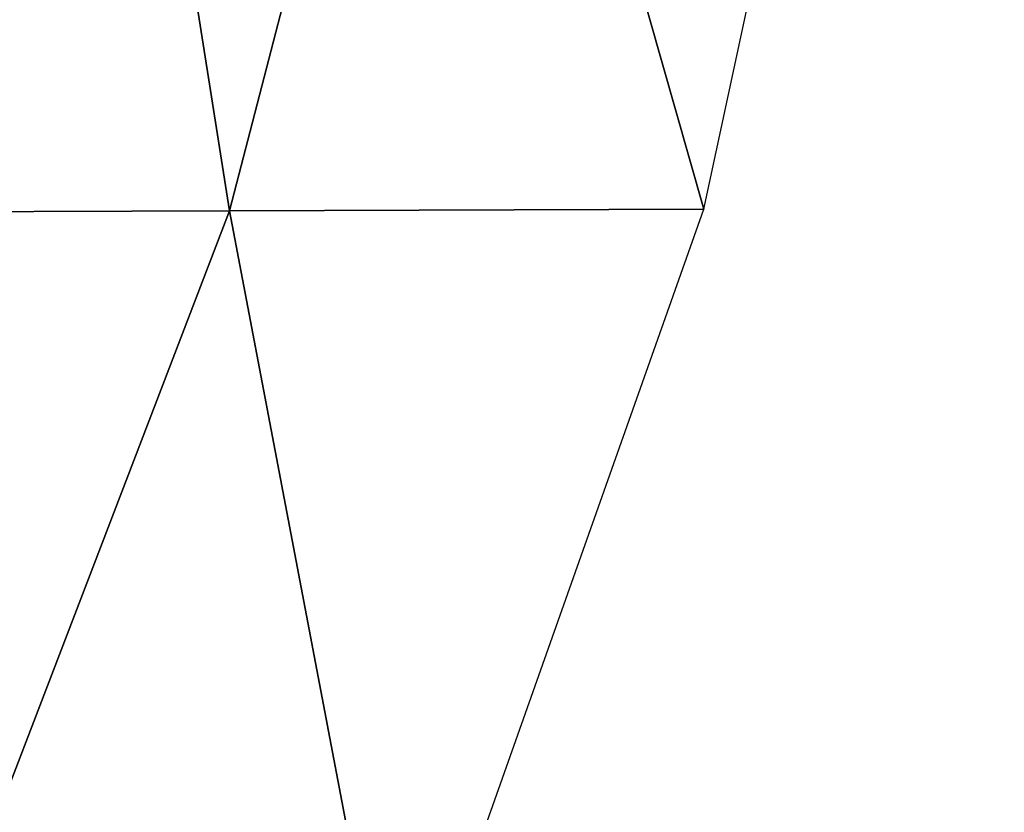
# Model space of a CAD drawing. Header units: inches. Extents: x -10.9 to 10.9, y -19.1 to 19.1.
# Tile 17 of 44: x 9.021 to 10.186, y -15.251 to -14.313. Entities that reach past the tile are written whole.
import ezdxf

# ---------------------------------------------------------------- set-up
doc = ezdxf.new("R2010")
doc.units = ezdxf.units.IN
doc.header["$MEASUREMENT"] = 0
doc.layers.get('0').update_dxf_attribs({"true_color": 0x5890e1})

# ---------------------------------------------------------------- blocks, each defined once
blk = doc.blocks.new('Box003')
at = {"color": 0}
mesh = blk.add_polyface(dxfattribs=at)
corners = [(2.9993, -7.8232, 6.171), (3.3729, -7.8232, 7.4822), (3.5632, -6.754, 7.4126), (3.8396, -7.8232, 8.9995), (4.0451, -6.754, 8.9299), (3.1241, -8.82, 7.5237), (3.5609, -8.8357, 9.041), (4.3159, -7.8232, 10.4713), (4.0159, -8.8409, 10.5128), (4.5322, -6.754, 10.4017), (4.7104, -7.8223, 11.6618), (4.933, -6.7538, 11.5942), (4.3981, -8.8407, 11.7022), (4.9321, -7.8196, 12.3351), (4.6165, -8.84, 12.372), (5.1561, -6.7531, 12.2734), (5.0755, -7.8161, 12.7498), (5.2985, -6.7522, 12.6961), (4.7611, -8.839, 12.7822), (3.1749, -6.754, 6.1015), (3.6677, -5.6848, 7.343), (5.9205, -7.802, 14.4087), (6.0966, -6.7487, 14.3866), (5.7002, -6.7503, 13.647), (5.4909, -7.8082, 13.6829), (6.4371, -7.795, 15.2381), (6.5694, -6.747, 15.2319), (5.653, -8.8351, 14.4145), (6.2139, -8.8332, 15.2265), (5.1898, -8.8368, 13.703), (5.2355, -7.8126, 13.1645), (5.457, -6.7514, 13.1187), (4.9224, -8.838, 13.1923)]
mesh.append_faces([[corners[k] for k in face] for face in [(0, 1, 2), (1, 3, 4), (4, 2, 1), (5, 6, 3), (3, 1, 5), (7, 3, 6), (6, 8, 7), (9, 4, 3), (3, 7, 9), (7, 10, 11), (11, 9, 7), (8, 12, 10), (10, 7, 8), (13, 10, 12), (12, 14, 13), (15, 11, 10), (10, 13, 15), (13, 16, 17), (17, 15, 13), (14, 18, 16), (16, 13, 14), (19, 2, 20), (21, 22, 23), (23, 24, 21), (25, 26, 22), (22, 21, 25), (21, 27, 28), (28, 25, 21), (24, 29, 27), (27, 21, 24), (30, 31, 17), (17, 16, 30), (24, 23, 31), (31, 30, 24), (30, 32, 29), (29, 24, 30), (16, 18, 32), (32, 30, 16)]], dxfattribs={"vtx2": -1, "color": 0})
mesh = blk.add_polyface(dxfattribs=at)
corners = [(3.2291, -9.7349, 9.0262), (3.6418, -9.7558, 10.498), (4.0159, -8.8409, 10.5128), (3.9964, -9.7593, 11.6879), (4.3981, -8.8407, 11.7022), (4.2068, -9.7696, 12.3594), (3.5497, -10.5898, 11.6497), (3.7464, -10.6086, 12.3195), (4.6165, -8.84, 12.372), (4.3534, -9.7833, 12.7717), (4.7611, -8.839, 12.7822), (3.8929, -10.6336, 12.7295), (3.2788, -11.3571, 12.2746), (5.2684, -9.8382, 14.3878), (5.653, -8.8351, 14.4145), (5.1898, -8.8368, 13.703), (4.7902, -9.8142, 13.6911), (5.8488, -9.8657, 15.1792), (6.2139, -8.8332, 15.2265), (4.8213, -10.7336, 14.3195), (5.4154, -10.7836, 15.0897), (4.333, -10.6898, 13.6394), (4.3666, -11.4434, 14.2008), (3.8592, -11.4132, 13.5399), (4.9875, -11.4779, 14.9514), (4.5818, -11.9785, 14.7703), (3.9571, -11.9693, 14.052), (4.5165, -9.797, 13.184), (4.9224, -8.838, 13.1923), (4.056, -10.6586, 13.1394), (3.5789, -11.3916, 13.0584), (3.4206, -11.3744, 12.6665), (3.449, -11.9625, 13.4215)]
mesh.append_faces([[corners[k] for k in face] for face in [(0, 1, 2), (1, 3, 4), (4, 2, 1), (5, 3, 6), (6, 7, 5), (8, 4, 3), (3, 5, 8), (5, 9, 10), (10, 8, 5), (7, 11, 9), (9, 5, 7), (11, 7, 12), (13, 14, 15), (15, 16, 13), (17, 18, 14), (14, 13, 17), (13, 19, 20), (20, 17, 13), (16, 21, 19), (19, 13, 16), (22, 19, 21), (21, 23, 22), (24, 20, 19), (19, 22, 24), (25, 24, 22), (26, 22, 23), (27, 28, 10), (10, 9, 27), (16, 15, 28), (28, 27, 16), (27, 29, 21), (21, 16, 27), (9, 11, 29), (29, 27, 9), (30, 29, 11), (11, 31, 30), (23, 21, 29), (29, 30, 23), (32, 23, 30)]], dxfattribs={"vtx2": -1, "color": 0})

msp = doc.modelspace()

# ---------------------------------------------------------------- block references
at = {"color": 153, "true_color": 0x5890e1}
msp.add_blockref('Box003', (3.6167, -5.7041, 0.5837), dxfattribs=at)

doc.saveas('drawing.dxf')
